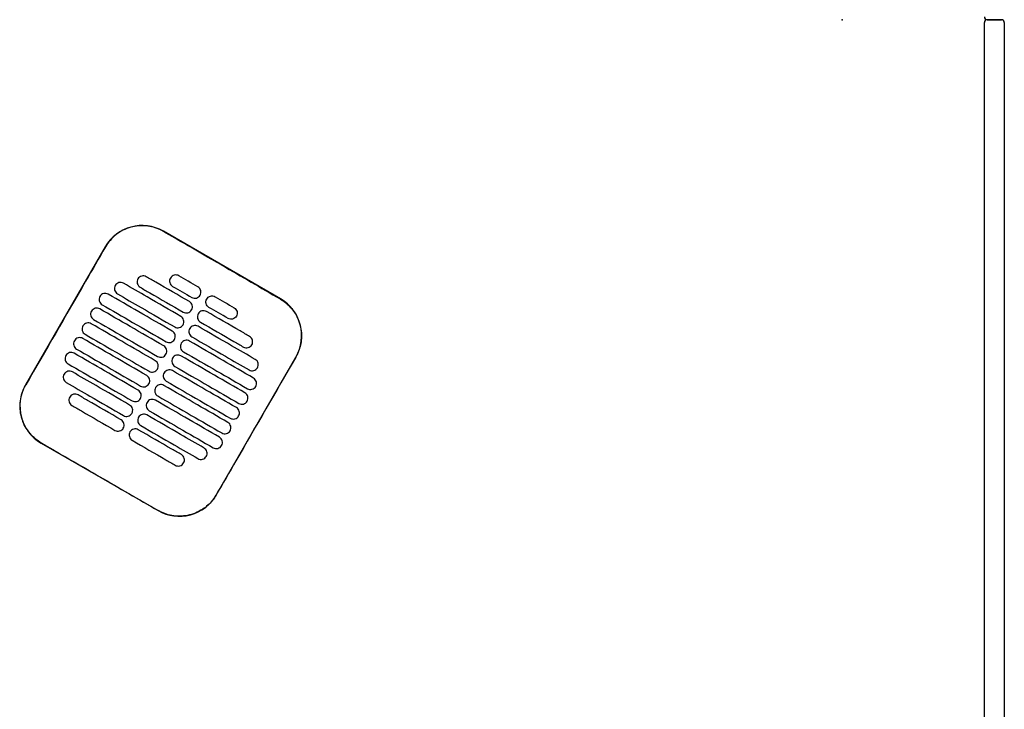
# Model space of a CAD drawing. Header units: metres. Extents: x 15.2 to 54.2, y -39.7 to 1.1.
# Tile 253 of 256: x 53.51 to 54.203, y -25.144 to -24.66. Entities that reach past the tile are written whole.
import ezdxf

# ---------------------------------------------------------------- set-up
doc = ezdxf.new("R2010")
doc.units = ezdxf.units.M
doc.header["$MEASUREMENT"] = 0
doc.layers.add('2D', color=252, linetype='Continuous')
doc.layers.add('PUNTO', color=1, linetype='Continuous')

# ---------------------------------------------------------------- blocks, each defined once
blk = doc.blocks.new('2D_QYOS_600')
for p, q in [((2.42804, -1.857), (2.43804, -1.857)), ((2.43804, -1.857), (2.42804, -1.857)), ((2.42604, -2.743), (2.42604, -1.859)), ((2.44004, -1.859), (2.44004, -2.743)), ((1.93053, -2.05332), (1.84827, -2.0058)), ((1.80728, -2.01677), (1.75126, -2.11376)), ((1.88548, -2.19129), (1.9415, -2.09431)), ((1.76223, -2.15474), (1.84449, -2.20226))]:
    blk.add_line(p, q)
for centre, radius, start, end in [((2.42804, -1.855), 0.002, 180, 270), ((2.42804, -1.859), 0.002, 90, 180), ((2.43804, -1.859), 0.002, 0, 90), ((1.83326, -2.03178), 0.03, 59.98651, 149.98651), ((1.91552, -2.0793), 0.03, 329.98651, 59.98651), ((1.77724, -2.12876), 0.03, 149.98651, 239.98651), ((1.8595, -2.17628), 0.03, 239.98651, 329.98651)]:
    blk.add_arc(centre, radius, start, end)
for points, knots in [([(1.84821, -2.0059), (1.84755, -2.00552), (1.84688, -2.00516), (1.84298, -2.00329), (1.83953, -2.00234), (1.8324, -2.00168), (1.82877, -2.00201), (1.82145, -2.00403), (1.81786, -2.00585), (1.81176, -2.01067), (1.80927, -2.01356), (1.80738, -2.01683)], [-8.20809, -8.20809, -8.20809, -8.20809, -7.978943, -7.978943, -6.912231, -6.912231, -5.830065, -5.830065, -4.632711, -4.632711, -3.498654, -3.498654, -3.498654, -3.498654]), ([(1.88934, -2.02967), (1.88771, -2.02873), (1.88609, -2.02779), (1.87058, -2.01883), (1.85919, -2.01225), (1.84821, -2.0059)], [-12.071476, -12.071476, -12.071476, -12.071476, -11.509189, -11.509189, -6.696301, -6.696301, -6.696301, -6.696301]), ([(1.80738, -2.01683), (1.80282, -2.02472), (1.79809, -2.03292), (1.77944, -2.06523), (1.7654, -2.08952), (1.75136, -2.11381)], [-3.18138, -3.18138, -3.18138, -3.18138, -2.673929, -2.673929, -1.133377, -1.133377, -1.133377, -1.133377]), ([(1.83617, -2.03773), (1.83575, -2.03749), (1.8352, -2.03727), (1.83402, -2.03712), (1.83346, -2.03716), (1.83239, -2.03744), (1.83187, -2.03769), (1.83091, -2.03842), (1.83054, -2.03888), (1.8303, -2.03931)], [-0.5513875, -0.5513875, -0.5513875, -0.5513875, -0.4031047, -0.4031047, -0.2776919, -0.2776919, -0.1471638, -0.1471638, 0, 0, 0, 0]), ([(1.85906, -2.0371), (1.85863, -2.03685), (1.85808, -2.03663), (1.8569, -2.03649), (1.85635, -2.03652), (1.85527, -2.0368), (1.85476, -2.03706), (1.8538, -2.03779), (1.85343, -2.03825), (1.85319, -2.03867)], [-0.5513269, -0.5513269, -0.5513269, -0.5513269, -0.4030891, -0.4030891, -0.2776846, -0.2776846, -0.1471626, -0.1471626, 0, 0, 0, 0]), ([(1.81434, -2.04395), (1.81409, -2.04437), (1.81387, -2.04492), (1.81373, -2.04611), (1.81376, -2.04666), (1.81404, -2.04774), (1.8143, -2.04825), (1.81502, -2.04921), (1.81548, -2.04957), (1.81591, -2.04982)], [-0.5553003, -0.5553003, -0.5553003, -0.5553003, -0.4045497, -0.4045497, -0.2782639, -0.2782639, -0.1472208, -0.1472208, 0, 0, 0, 0]), ([(1.82021, -2.04237), (1.81978, -2.04213), (1.81924, -2.04191), (1.81806, -2.04176), (1.8175, -2.0418), (1.81643, -2.04208), (1.81591, -2.04233), (1.81495, -2.04306), (1.81458, -2.04352), (1.81434, -2.04395)], [-0.5514248, -0.5514248, -0.5514248, -0.5514248, -0.4031161, -0.4031161, -0.2776965, -0.2776965, -0.1471644, -0.1471644, 0, 0, 0, 0]), ([(1.86048, -2.06564), (1.85261, -2.06109), (1.84475, -2.05655), (1.83132, -2.04879), (1.82576, -2.04558), (1.82021, -2.04237)], [0.699452, 0.699452, 0.699452, 0.699452, 3.42526, 3.42526, 5.350619, 5.350619, 5.350619, 5.350619]), ([(1.8303, -2.03931), (1.83005, -2.03973), (1.82983, -2.04028), (1.82969, -2.04147), (1.82972, -2.04202), (1.83, -2.0431), (1.83026, -2.04361), (1.83098, -2.04457), (1.83144, -2.04493), (1.83187, -2.04518)], [-0.5553353, -0.5553353, -0.5553353, -0.5553353, -0.4045593, -0.4045593, -0.278267, -0.278267, -0.1472205, -0.1472205, 0, 0, 0, 0]), ([(1.86648, -2.05525), (1.85862, -2.0507), (1.85075, -2.04616), (1.84064, -2.04032), (1.83841, -2.03903), (1.83617, -2.03773)], [0.699452, 0.699452, 0.699452, 0.699452, 3.425217, 3.425217, 4.200582, 4.200582, 4.200582, 4.200582]), ([(1.85319, -2.03867), (1.85294, -2.03909), (1.85272, -2.03964), (1.85257, -2.04083), (1.85261, -2.04139), (1.85289, -2.04246), (1.85314, -2.04298), (1.85387, -2.04393), (1.85433, -2.0443), (1.85475, -2.04454)], [-0.5553938, -0.5553938, -0.5553938, -0.5553938, -0.4045733, -0.4045733, -0.2782728, -0.2782728, -0.147221, -0.147221, 0, 0, 0, 0]), ([(1.80944, -2.05001), (1.80902, -2.04977), (1.80847, -2.04955), (1.80729, -2.0494), (1.80674, -2.04944), (1.80566, -2.04972), (1.80514, -2.04997), (1.80418, -2.0507), (1.80382, -2.05116), (1.80357, -2.05159)], [-0.5514378, -0.5514378, -0.5514378, -0.5514378, -0.4031217, -0.4031217, -0.2776979, -0.2776979, -0.1471642, -0.1471642, 0, 0, 0, 0]), ([(1.85448, -2.07603), (1.84661, -2.07148), (1.83874, -2.06694), (1.82373, -2.05827), (1.81659, -2.05414), (1.80944, -2.05001)], [0.699452, 0.699452, 0.699452, 0.699452, 3.425292, 3.425292, 5.900643, 5.900643, 5.900643, 5.900643]), ([(1.81591, -2.04982), (1.82146, -2.05303), (1.82702, -2.05624), (1.84044, -2.06399), (1.84831, -2.06854), (1.85618, -2.07308)], [1.499949, 1.499949, 1.499949, 1.499949, 3.425284, 3.425284, 6.151116, 6.151116, 6.151116, 6.151116]), ([(1.83187, -2.04518), (1.8341, -2.04647), (1.83634, -2.04777), (1.84645, -2.0536), (1.85431, -2.05815), (1.86218, -2.06269)], [2.649916, 2.649916, 2.649916, 2.649916, 3.425249, 3.425249, 6.151046, 6.151046, 6.151046, 6.151046]), ([(1.86819, -2.0523), (1.86861, -2.05255), (1.86916, -2.05276), (1.87034, -2.05291), (1.87089, -2.05288), (1.87197, -2.05259), (1.87248, -2.05234), (1.87344, -2.05161), (1.87381, -2.05115), (1.87405, -2.05073)], [-0.5512937, -0.5512937, -0.5512937, -0.5512937, -0.403082, -0.403082, -0.27768, -0.27768, -0.1471612, -0.1471612, 0, 0, 0, 0]), ([(1.87405, -2.05073), (1.8743, -2.0503), (1.87452, -2.04975), (1.87467, -2.04856), (1.87463, -2.04801), (1.87435, -2.04694), (1.8741, -2.04642), (1.87337, -2.04546), (1.87291, -2.0451), (1.87249, -2.04485)], [-0.5554178, -0.5554178, -0.5554178, -0.5554178, -0.4045751, -0.4045751, -0.2782741, -0.2782741, -0.1472211, -0.1472211, 0, 0, 0, 0]), ([(1.80357, -2.05159), (1.80333, -2.05201), (1.80311, -2.05256), (1.80296, -2.05375), (1.803, -2.0543), (1.80328, -2.05538), (1.80353, -2.05589), (1.80426, -2.05685), (1.80472, -2.05721), (1.80514, -2.05746)], [-0.5552876, -0.5552876, -0.5552876, -0.5552876, -0.4045446, -0.4045446, -0.2782629, -0.2782629, -0.1472212, -0.1472212, 0, 0, 0, 0]), ([(1.80514, -2.05746), (1.81229, -2.06158), (1.81943, -2.06571), (1.83444, -2.07438), (1.84231, -2.07893), (1.85018, -2.08347)], [0.949973, 0.949973, 0.949973, 0.949973, 3.425307, 3.425307, 6.151164, 6.151164, 6.151164, 6.151164]), ([(1.86805, -2.06112), (1.8683, -2.06069), (1.86852, -2.06014), (1.86866, -2.05895), (1.86863, -2.0584), (1.86835, -2.05733), (1.86809, -2.05681), (1.86737, -2.05586), (1.86691, -2.05549), (1.86648, -2.05525)], [-0.5553983, -0.5553983, -0.5553983, -0.5553983, -0.4045681, -0.4045681, -0.278271, -0.278271, -0.1472202, -0.1472202, 0, 0, 0, 0]), ([(1.8803, -2.0593), (1.87987, -2.05905), (1.87942, -2.05869), (1.87869, -2.05773), (1.87844, -2.05722), (1.87815, -2.05614), (1.87812, -2.05559), (1.87827, -2.0544), (1.87849, -2.05385), (1.87873, -2.05343)], [0, 0, 0, 0, 0.1472222, 0.1472222, 0.2782773, 0.2782773, 0.4045795, 0.4045795, 0.5554397, 0.5554397, 0.5554397, 0.5554397]), ([(1.87873, -2.05343), (1.87898, -2.053), (1.87934, -2.05254), (1.8803, -2.05181), (1.88082, -2.05156), (1.88189, -2.05128), (1.88245, -2.05124), (1.88363, -2.05139), (1.88418, -2.05161), (1.8846, -2.05185)], [0, 0, 0, 0, 0.1471605, 0.1471605, 0.2776781, 0.2776781, 0.4030803, 0.4030803, 0.5512777, 0.5512777, 0.5512777, 0.5512777]), ([(1.93047, -2.05342), (1.93053, -2.05345), (1.93059, -2.05349), (1.93406, -2.05552), (1.93705, -2.05818), (1.9418, -2.0645), (1.94352, -2.0681), (1.94538, -2.07541), (1.94563, -2.07902), (1.94491, -2.08553), (1.94415, -2.08841), (1.94251, -2.09221), (1.94199, -2.09325), (1.9414, -2.09425)], [8.273299, 8.273299, 8.273299, 8.273299, 8.293543, 8.293543, 9.48086, 9.48086, 10.665623, 10.665623, 11.74288, 11.74288, 12.632334, 12.632334, 12.981673, 12.981673, 12.981673, 12.981673]), ([(1.79757, -2.06198), (1.79733, -2.0624), (1.79711, -2.06295), (1.79696, -2.06414), (1.79699, -2.06469), (1.79728, -2.06577), (1.79753, -2.06628), (1.79826, -2.06724), (1.79871, -2.0676), (1.79914, -2.06785)], [-0.5552953, -0.5552953, -0.5552953, -0.5552953, -0.4045437, -0.4045437, -0.2782634, -0.2782634, -0.1472215, -0.1472215, 0, 0, 0, 0]), ([(1.80344, -2.0604), (1.80302, -2.06016), (1.80247, -2.05994), (1.80129, -2.05979), (1.80073, -2.05983), (1.79966, -2.06011), (1.79914, -2.06036), (1.79818, -2.06109), (1.79782, -2.06155), (1.79757, -2.06198)], [-0.5514274, -0.5514274, -0.5514274, -0.5514274, -0.4031209, -0.4031209, -0.2776962, -0.2776962, -0.1471634, -0.1471634, 0, 0, 0, 0]), ([(1.84848, -2.08642), (1.84061, -2.08187), (1.83274, -2.07733), (1.81773, -2.06866), (1.81058, -2.06453), (1.80344, -2.0604)], [0.699452, 0.699452, 0.699452, 0.699452, 3.425313, 3.425313, 5.900643, 5.900643, 5.900643, 5.900643]), ([(1.86218, -2.06269), (1.86261, -2.06294), (1.86315, -2.06315), (1.86433, -2.0633), (1.86489, -2.06327), (1.86596, -2.06299), (1.86648, -2.06273), (1.86744, -2.062), (1.86781, -2.06154), (1.86805, -2.06112)], [-0.5513071, -0.5513071, -0.5513071, -0.5513071, -0.4030846, -0.4030846, -0.2776802, -0.2776802, -0.1471604, -0.1471604, 0, 0, 0, 0]), ([(1.87273, -2.06382), (1.87248, -2.06424), (1.87226, -2.06479), (1.87212, -2.06598), (1.87215, -2.06653), (1.87243, -2.06761), (1.87269, -2.06812), (1.87341, -2.06908), (1.87387, -2.06944), (1.8743, -2.06969)], [-0.5554159, -0.5554159, -0.5554159, -0.5554159, -0.4045716, -0.4045716, -0.2782736, -0.2782736, -0.1472211, -0.1472211, 0, 0, 0, 0]), ([(1.8786, -2.06224), (1.87817, -2.062), (1.87763, -2.06178), (1.87645, -2.06163), (1.87589, -2.06167), (1.87482, -2.06195), (1.8743, -2.0622), (1.87334, -2.06293), (1.87297, -2.06339), (1.87273, -2.06382)], [-0.5512944, -0.5512944, -0.5512944, -0.5512944, -0.4030833, -0.4030833, -0.2776787, -0.2776787, -0.1471599, -0.1471599, 0, 0, 0, 0]), ([(1.90891, -2.07976), (1.90668, -2.07846), (1.90444, -2.07717), (1.89433, -2.07133), (1.88647, -2.06679), (1.8786, -2.06224)], [2.649852, 2.649852, 2.649852, 2.649852, 3.425217, 3.425217, 6.150983, 6.150983, 6.150983, 6.150983]), ([(1.89803, -2.05961), (1.89846, -2.05986), (1.89891, -2.06022), (1.89964, -2.06118), (1.89989, -2.06169), (1.90017, -2.06277), (1.90021, -2.06332), (1.90006, -2.06451), (1.89984, -2.06506), (1.8996, -2.06548)], [0, 0, 0, 0, 0.147223, 0.147223, 0.2782783, 0.2782783, 0.4045781, 0.4045781, 0.5554474, 0.5554474, 0.5554474, 0.5554474]), ([(1.79744, -2.07079), (1.79701, -2.07055), (1.79647, -2.07033), (1.79529, -2.07018), (1.79473, -2.07022), (1.79366, -2.0705), (1.79314, -2.07075), (1.79218, -2.07148), (1.79181, -2.07194), (1.79157, -2.07237)], [-0.5514139, -0.5514139, -0.5514139, -0.5514139, -0.4031194, -0.4031194, -0.2776944, -0.2776944, -0.1471626, -0.1471626, 0, 0, 0, 0]), ([(1.84247, -2.09681), (1.83461, -2.09226), (1.82674, -2.08772), (1.81173, -2.07905), (1.80458, -2.07492), (1.79744, -2.07079)], [0.699452, 0.699452, 0.699452, 0.699452, 3.425322, 3.425322, 5.900643, 5.900643, 5.900643, 5.900643]), ([(1.79914, -2.06785), (1.80628, -2.07198), (1.81343, -2.0761), (1.82844, -2.08477), (1.83631, -2.08932), (1.84418, -2.09386)], [0.949998, 0.949998, 0.949998, 0.949998, 3.42532, 3.42532, 6.151189, 6.151189, 6.151189, 6.151189]), ([(1.85618, -2.07308), (1.8566, -2.07333), (1.85715, -2.07354), (1.85833, -2.07369), (1.85889, -2.07366), (1.85996, -2.07338), (1.86048, -2.07312), (1.86144, -2.07239), (1.8618, -2.07193), (1.86205, -2.07151)], [-0.5513171, -0.5513171, -0.5513171, -0.5513171, -0.4030867, -0.4030867, -0.2776803, -0.2776803, -0.1471597, -0.1471597, 0, 0, 0, 0]), ([(1.86205, -2.07151), (1.86229, -2.07109), (1.86251, -2.07053), (1.86266, -2.06935), (1.86263, -2.06879), (1.86234, -2.06772), (1.86209, -2.0672), (1.86136, -2.06625), (1.86091, -2.06588), (1.86048, -2.06564)], [-0.5553838, -0.5553838, -0.5553838, -0.5553838, -0.4045626, -0.4045626, -0.2782686, -0.2782686, -0.1472195, -0.1472195, 0, 0, 0, 0]), ([(1.8743, -2.06969), (1.88216, -2.07423), (1.89003, -2.07878), (1.90014, -2.08462), (1.90237, -2.08591), (1.90461, -2.0872)], [0.699452, 0.699452, 0.699452, 0.699452, 3.425249, 3.425249, 4.200582, 4.200582, 4.200582, 4.200582]), ([(1.8996, -2.06548), (1.89935, -2.06591), (1.89899, -2.06637), (1.89803, -2.0671), (1.89751, -2.06735), (1.89643, -2.06763), (1.89588, -2.06767), (1.8947, -2.06752), (1.89415, -2.0673), (1.89373, -2.06706)], [0, 0, 0, 0, 0.1471602, 0.1471602, 0.2776775, 0.2776775, 0.4030818, 0.4030818, 0.5512681, 0.5512681, 0.5512681, 0.5512681]), ([(1.79157, -2.07237), (1.79132, -2.07279), (1.7911, -2.07334), (1.79096, -2.07453), (1.79099, -2.07508), (1.79127, -2.07616), (1.79153, -2.07667), (1.79225, -2.07763), (1.79271, -2.07799), (1.79314, -2.07824)], [-0.5553076, -0.5553076, -0.5553076, -0.5553076, -0.4045445, -0.4045445, -0.2782646, -0.2782646, -0.1472219, -0.1472219, 0, 0, 0, 0]), ([(1.79314, -2.07824), (1.80028, -2.08237), (1.80742, -2.08649), (1.82244, -2.09517), (1.8303, -2.09971), (1.83817, -2.10426)], [0.950001, 0.950001, 0.950001, 0.950001, 3.425322, 3.425322, 6.151192, 6.151192, 6.151192, 6.151192]), ([(1.85605, -2.0819), (1.85629, -2.08148), (1.85651, -2.08092), (1.85666, -2.07974), (1.85662, -2.07918), (1.85634, -2.07811), (1.85609, -2.07759), (1.85536, -2.07664), (1.8549, -2.07627), (1.85448, -2.07603)], [-0.5553742, -0.5553742, -0.5553742, -0.5553742, -0.4045587, -0.4045587, -0.278267, -0.278267, -0.1472191, -0.1472191, 0, 0, 0, 0]), ([(1.86673, -2.07421), (1.86648, -2.07463), (1.86626, -2.07518), (1.86611, -2.07637), (1.86615, -2.07692), (1.86643, -2.078), (1.86668, -2.07852), (1.86741, -2.07947), (1.86787, -2.07983), (1.86829, -2.08008)], [-0.555397, -0.555397, -0.555397, -0.555397, -0.4045652, -0.4045652, -0.2782705, -0.2782705, -0.1472202, -0.1472202, 0, 0, 0, 0]), ([(1.8726, -2.07263), (1.87217, -2.07239), (1.87162, -2.07217), (1.87044, -2.07202), (1.86989, -2.07206), (1.86881, -2.07234), (1.8683, -2.07259), (1.86734, -2.07332), (1.86697, -2.07378), (1.86673, -2.07421)], [-0.5513075, -0.5513075, -0.5513075, -0.5513075, -0.4030857, -0.4030857, -0.2776792, -0.2776792, -0.1471593, -0.1471593, 0, 0, 0, 0]), ([(1.91287, -2.0959), (1.90731, -2.09269), (1.90176, -2.08948), (1.88833, -2.08172), (1.88046, -2.07718), (1.8726, -2.07263)], [1.499901, 1.499901, 1.499901, 1.499901, 3.42526, 3.42526, 6.151068, 6.151068, 6.151068, 6.151068]), ([(1.78557, -2.08276), (1.78532, -2.08318), (1.7851, -2.08373), (1.78495, -2.08492), (1.78499, -2.08547), (1.78527, -2.08655), (1.78552, -2.08707), (1.78625, -2.08802), (1.78671, -2.08839), (1.78713, -2.08863)], [-0.5553245, -0.5553245, -0.5553245, -0.5553245, -0.4045471, -0.4045471, -0.2782667, -0.2782667, -0.1472226, -0.1472226, 0, 0, 0, 0]), ([(1.79144, -2.08118), (1.79101, -2.08094), (1.79046, -2.08072), (1.78928, -2.08057), (1.78873, -2.08061), (1.78765, -2.08089), (1.78714, -2.08114), (1.78618, -2.08187), (1.78581, -2.08233), (1.78557, -2.08276)], [-0.551397, -0.551397, -0.551397, -0.551397, -0.4031173, -0.4031173, -0.2776925, -0.2776925, -0.1471621, -0.1471621, 0, 0, 0, 0]), ([(1.83647, -2.1072), (1.8286, -2.10265), (1.82074, -2.09811), (1.80572, -2.08944), (1.79858, -2.08531), (1.79144, -2.08118)], [0.699452, 0.699452, 0.699452, 0.699452, 3.425321, 3.425321, 5.900643, 5.900643, 5.900643, 5.900643]), ([(1.85018, -2.08347), (1.8506, -2.08372), (1.85115, -2.08394), (1.85233, -2.08408), (1.85288, -2.08405), (1.85396, -2.08377), (1.85448, -2.08351), (1.85544, -2.08278), (1.8558, -2.08232), (1.85605, -2.0819)], [-0.5513237, -0.5513237, -0.5513237, -0.5513237, -0.4030882, -0.4030882, -0.2776804, -0.2776804, -0.1471592, -0.1471592, 0, 0, 0, 0]), ([(1.86072, -2.0846), (1.86048, -2.08502), (1.86026, -2.08557), (1.86011, -2.08676), (1.86015, -2.08731), (1.86043, -2.08839), (1.86068, -2.08891), (1.86141, -2.08986), (1.86187, -2.09023), (1.86229, -2.09047)], [-0.555383, -0.555383, -0.555383, -0.555383, -0.4045604, -0.4045604, -0.2782682, -0.2782682, -0.1472195, -0.1472195, 0, 0, 0, 0]), ([(1.86659, -2.08302), (1.86617, -2.08278), (1.86562, -2.08256), (1.86444, -2.08241), (1.86389, -2.08245), (1.86281, -2.08273), (1.86229, -2.08298), (1.86133, -2.08372), (1.86097, -2.08418), (1.86072, -2.0846)], [-0.5513173, -0.5513173, -0.5513173, -0.5513173, -0.4030875, -0.4030875, -0.2776797, -0.2776797, -0.147159, -0.147159, 0, 0, 0, 0]), ([(1.91163, -2.10904), (1.90448, -2.10491), (1.89734, -2.10079), (1.88233, -2.09211), (1.87446, -2.08757), (1.86659, -2.08302)], [0.949941, 0.949941, 0.949941, 0.949941, 3.425292, 3.425292, 6.151132, 6.151132, 6.151132, 6.151132]), ([(1.86829, -2.08008), (1.87616, -2.08463), (1.88403, -2.08917), (1.89745, -2.09693), (1.90301, -2.10014), (1.90857, -2.10335)], [0.699452, 0.699452, 0.699452, 0.699452, 3.425284, 3.425284, 5.350619, 5.350619, 5.350619, 5.350619]), ([(1.90461, -2.0872), (1.90504, -2.08745), (1.90558, -2.08766), (1.90676, -2.08781), (1.90732, -2.08778), (1.90839, -2.0875), (1.90891, -2.08724), (1.90987, -2.08651), (1.91024, -2.08605), (1.91048, -2.08563)], [-0.5513007, -0.5513007, -0.5513007, -0.5513007, -0.4030941, -0.4030941, -0.2776814, -0.2776814, -0.1471603, -0.1471603, 0, 0, 0, 0]), ([(1.91048, -2.08563), (1.91073, -2.0852), (1.91095, -2.08465), (1.91109, -2.08346), (1.91106, -2.08291), (1.91078, -2.08184), (1.91052, -2.08132), (1.9098, -2.08037), (1.90934, -2.08), (1.90891, -2.07976)], [-0.555418, -0.555418, -0.555418, -0.555418, -0.4045683, -0.4045683, -0.2782762, -0.2782762, -0.1472238, -0.1472238, 0, 0, 0, 0]), ([(1.78543, -2.09157), (1.78501, -2.09133), (1.78446, -2.09111), (1.78328, -2.09096), (1.78273, -2.091), (1.78165, -2.09128), (1.78113, -2.09153), (1.78017, -2.09227), (1.77981, -2.09273), (1.77956, -2.09315)], [-0.551377, -0.551377, -0.551377, -0.551377, -0.4031143, -0.4031143, -0.2776905, -0.2776905, -0.1471617, -0.1471617, 0, 0, 0, 0]), ([(1.83047, -2.11759), (1.8226, -2.11305), (1.81473, -2.1085), (1.79972, -2.09983), (1.79258, -2.0957), (1.78543, -2.09157)], [0.699452, 0.699452, 0.699452, 0.699452, 3.425308, 3.425308, 5.900643, 5.900643, 5.900643, 5.900643]), ([(1.78713, -2.08863), (1.79428, -2.09276), (1.80142, -2.09688), (1.81643, -2.10556), (1.8243, -2.1101), (1.83217, -2.11465)], [0.949982, 0.949982, 0.949982, 0.949982, 3.425312, 3.425312, 6.151173, 6.151173, 6.151173, 6.151173]), ([(1.84418, -2.09386), (1.8446, -2.09411), (1.84515, -2.09433), (1.84633, -2.09448), (1.84688, -2.09444), (1.84796, -2.09416), (1.84848, -2.09391), (1.84943, -2.09317), (1.8498, -2.09271), (1.85004, -2.09229)], [-0.551327, -0.551327, -0.551327, -0.551327, -0.403089, -0.403089, -0.2776804, -0.2776804, -0.1471589, -0.1471589, 0, 0, 0, 0]), ([(1.85004, -2.09229), (1.85029, -2.09187), (1.85051, -2.09132), (1.85066, -2.09013), (1.85062, -2.08957), (1.85034, -2.0885), (1.85009, -2.08798), (1.84936, -2.08703), (1.8489, -2.08666), (1.84848, -2.08642)], [-0.5553693, -0.5553693, -0.5553693, -0.5553693, -0.4045566, -0.4045566, -0.2782661, -0.2782661, -0.1472189, -0.1472189, 0, 0, 0, 0]), ([(1.86229, -2.09047), (1.87016, -2.09502), (1.87803, -2.09956), (1.89304, -2.10823), (1.90018, -2.11236), (1.90733, -2.11649)], [0.699452, 0.699452, 0.699452, 0.699452, 3.425308, 3.425308, 5.900643, 5.900643, 5.900643, 5.900643]), ([(1.77956, -2.09315), (1.77932, -2.09357), (1.7791, -2.09412), (1.77895, -2.09531), (1.77899, -2.09586), (1.77927, -2.09694), (1.77952, -2.09746), (1.78025, -2.09841), (1.78071, -2.09878), (1.78113, -2.09902)], [-0.5553462, -0.5553462, -0.5553462, -0.5553462, -0.4045514, -0.4045514, -0.2782696, -0.2782696, -0.1472236, -0.1472236, 0, 0, 0, 0]), ([(1.78113, -2.09902), (1.78828, -2.10315), (1.79542, -2.10728), (1.81043, -2.11595), (1.8183, -2.12049), (1.82617, -2.12504)], [0.949941, 0.949941, 0.949941, 0.949941, 3.425291, 3.425291, 6.151132, 6.151132, 6.151132, 6.151132]), ([(1.84404, -2.10268), (1.84429, -2.10226), (1.84451, -2.10171), (1.84465, -2.10052), (1.84462, -2.09997), (1.84434, -2.09889), (1.84408, -2.09837), (1.84336, -2.09742), (1.8429, -2.09705), (1.84247, -2.09681)], [-0.5553691, -0.5553691, -0.5553691, -0.5553691, -0.4045561, -0.4045561, -0.278266, -0.278266, -0.1472189, -0.1472189, 0, 0, 0, 0]), ([(1.85472, -2.09499), (1.85448, -2.09541), (1.85426, -2.09596), (1.85411, -2.09715), (1.85414, -2.09771), (1.85443, -2.09878), (1.85468, -2.0993), (1.85541, -2.10025), (1.85586, -2.10062), (1.85629, -2.10086)], [-0.5553737, -0.5553737, -0.5553737, -0.5553737, -0.4045574, -0.4045574, -0.2782667, -0.2782667, -0.1472191, -0.1472191, 0, 0, 0, 0]), ([(1.86059, -2.09342), (1.86017, -2.09317), (1.85962, -2.09295), (1.85844, -2.0928), (1.85788, -2.09284), (1.85681, -2.09312), (1.85629, -2.09338), (1.85533, -2.09411), (1.85497, -2.09457), (1.85472, -2.09499)], [-0.5513238, -0.5513238, -0.5513238, -0.5513238, -0.4030887, -0.4030887, -0.27768, -0.27768, -0.1471588, -0.1471588, 0, 0, 0, 0]), ([(1.90563, -2.11943), (1.89848, -2.1153), (1.89134, -2.11118), (1.87633, -2.10251), (1.86846, -2.09796), (1.86059, -2.09342)], [0.949982, 0.949982, 0.949982, 0.949982, 3.425312, 3.425312, 6.151173, 6.151173, 6.151173, 6.151173]), ([(1.9414, -2.09425), (1.92736, -2.11854), (1.91332, -2.14284), (1.89466, -2.17517), (1.89002, -2.1832), (1.88538, -2.19123)], [1.133412, 1.133412, 1.133412, 1.133412, 2.681586, 2.681586, 3.193366, 3.193366, 3.193366, 3.193366]), ([(1.91444, -2.10177), (1.91468, -2.10135), (1.9149, -2.1008), (1.91505, -2.09961), (1.91501, -2.09906), (1.91473, -2.09798), (1.91448, -2.09746), (1.91375, -2.09651), (1.91329, -2.09614), (1.91287, -2.0959)], [-0.55538, -0.55538, -0.55538, -0.55538, -0.4045589, -0.4045589, -0.278273, -0.278273, -0.147224, -0.147224, 0, 0, 0, 0]), ([(1.77832, -2.10629), (1.77808, -2.10671), (1.77786, -2.10727), (1.77771, -2.10845), (1.77775, -2.10901), (1.77803, -2.11008), (1.77828, -2.1106), (1.77901, -2.11155), (1.77947, -2.11192), (1.77989, -2.11216)], [-0.5553798, -0.5553798, -0.5553798, -0.5553798, -0.4045588, -0.4045588, -0.278273, -0.278273, -0.147224, -0.147224, 0, 0, 0, 0]), ([(1.78419, -2.10472), (1.78377, -2.10447), (1.78322, -2.10426), (1.78204, -2.10411), (1.78149, -2.10414), (1.78041, -2.10442), (1.77989, -2.10468), (1.77893, -2.10541), (1.77857, -2.10587), (1.77832, -2.10629)], [-0.5513421, -0.5513421, -0.5513421, -0.5513421, -0.4031061, -0.4031061, -0.2776864, -0.2776864, -0.147161, -0.147161, 0, 0, 0, 0]), ([(1.82447, -2.12798), (1.8166, -2.12344), (1.80873, -2.11889), (1.79531, -2.11114), (1.78975, -2.10793), (1.78419, -2.10472)], [0.699452, 0.699452, 0.699452, 0.699452, 3.425284, 3.425284, 5.350619, 5.350619, 5.350619, 5.350619]), ([(1.83817, -2.10426), (1.8386, -2.1045), (1.83914, -2.10472), (1.84033, -2.10487), (1.84088, -2.10483), (1.84195, -2.10455), (1.84247, -2.1043), (1.84343, -2.10356), (1.8438, -2.10311), (1.84404, -2.10268)], [-0.551327, -0.551327, -0.551327, -0.551327, -0.4030892, -0.4030892, -0.2776802, -0.2776802, -0.1471588, -0.1471588, 0, 0, 0, 0]), ([(1.84872, -2.10538), (1.84847, -2.1058), (1.84825, -2.10636), (1.84811, -2.10754), (1.84814, -2.1081), (1.84842, -2.10917), (1.84868, -2.10969), (1.8494, -2.11064), (1.84986, -2.11101), (1.85029, -2.11125)], [-0.5553691, -0.5553691, -0.5553691, -0.5553691, -0.4045561, -0.4045561, -0.278266, -0.278266, -0.1472189, -0.1472189, 0, 0, 0, 0]), ([(1.85459, -2.10381), (1.85416, -2.10356), (1.85362, -2.10334), (1.85244, -2.1032), (1.85188, -2.10323), (1.85081, -2.10351), (1.85029, -2.10377), (1.84933, -2.1045), (1.84896, -2.10496), (1.84872, -2.10538)], [-0.551327, -0.551327, -0.551327, -0.551327, -0.4030892, -0.4030892, -0.2776802, -0.2776802, -0.1471588, -0.1471588, 0, 0, 0, 0]), ([(1.89962, -2.12982), (1.89248, -2.1257), (1.88534, -2.12157), (1.87032, -2.1129), (1.86246, -2.10835), (1.85459, -2.10381)], [0.950001, 0.950001, 0.950001, 0.950001, 3.425322, 3.425322, 6.151192, 6.151192, 6.151192, 6.151192]), ([(1.85629, -2.10086), (1.86416, -2.10541), (1.87202, -2.10995), (1.88704, -2.11862), (1.89418, -2.12275), (1.90133, -2.12688)], [0.699452, 0.699452, 0.699452, 0.699452, 3.425321, 3.425321, 5.900643, 5.900643, 5.900643, 5.900643]), ([(1.90857, -2.10335), (1.90899, -2.10359), (1.90954, -2.10381), (1.91072, -2.10396), (1.91127, -2.10392), (1.91235, -2.10364), (1.91287, -2.10339), (1.91383, -2.10265), (1.91419, -2.10219), (1.91444, -2.10177)], [-0.551342, -0.551342, -0.551342, -0.551342, -0.4031061, -0.4031061, -0.2776864, -0.2776864, -0.147161, -0.147161, 0, 0, 0, 0]), ([(1.77989, -2.11216), (1.78545, -2.11537), (1.79101, -2.11858), (1.80443, -2.12634), (1.8123, -2.13088), (1.82017, -2.13543)], [1.499901, 1.499901, 1.499901, 1.499901, 3.42526, 3.42526, 6.151068, 6.151068, 6.151068, 6.151068]), ([(1.83217, -2.11465), (1.83259, -2.11489), (1.83314, -2.11511), (1.83432, -2.11526), (1.83488, -2.11522), (1.83595, -2.11494), (1.83647, -2.11469), (1.83743, -2.11396), (1.83779, -2.1135), (1.83804, -2.11307)], [-0.5513238, -0.5513238, -0.5513238, -0.5513238, -0.4030887, -0.4030887, -0.27768, -0.27768, -0.1471588, -0.1471588, 0, 0, 0, 0]), ([(1.83804, -2.11307), (1.83828, -2.11265), (1.8385, -2.1121), (1.83865, -2.11091), (1.83862, -2.11036), (1.83833, -2.10928), (1.83808, -2.10876), (1.83735, -2.10781), (1.8369, -2.10745), (1.83647, -2.1072)], [-0.5553737, -0.5553737, -0.5553737, -0.5553737, -0.4045574, -0.4045574, -0.2782667, -0.2782667, -0.1472191, -0.1472191, 0, 0, 0, 0]), ([(1.85029, -2.11125), (1.85815, -2.1158), (1.86602, -2.12034), (1.88103, -2.12902), (1.88818, -2.13314), (1.89532, -2.13727)], [0.699452, 0.699452, 0.699452, 0.699452, 3.425322, 3.425322, 5.900643, 5.900643, 5.900643, 5.900643]), ([(1.9132, -2.11491), (1.91344, -2.11449), (1.91366, -2.11394), (1.91381, -2.11275), (1.91377, -2.1122), (1.91349, -2.11112), (1.91324, -2.11061), (1.91251, -2.10965), (1.91205, -2.10929), (1.91163, -2.10904)], [-0.5553464, -0.5553464, -0.5553464, -0.5553464, -0.4045515, -0.4045515, -0.2782697, -0.2782697, -0.1472236, -0.1472236, 0, 0, 0, 0]), ([(1.76229, -2.15464), (1.76101, -2.1539), (1.75978, -2.15307), (1.75663, -2.15056), (1.75485, -2.14873), (1.75332, -2.1467), (1.75103, -2.14364), (1.74934, -2.14016), (1.74737, -2.13277), (1.7471, -2.12892), (1.74804, -2.1213), (1.74924, -2.11759), (1.7512, -2.11408), (1.75128, -2.11395), (1.75136, -2.11381)], [17.619777, 17.619777, 17.619777, 17.619777, 18.064718, 18.064718, 18.827754, 18.827754, 18.827754, 19.97637, 19.97637, 21.122539, 21.122539, 22.281306, 22.281306, 22.328075, 22.328075, 22.328075, 22.328075]), ([(1.78815, -2.12086), (1.78773, -2.12062), (1.78718, -2.1204), (1.786, -2.12025), (1.78544, -2.12029), (1.78437, -2.12057), (1.78385, -2.12082), (1.78289, -2.12155), (1.78252, -2.12201), (1.78228, -2.12244)], [-0.5513007, -0.5513007, -0.5513007, -0.5513007, -0.4030941, -0.4030941, -0.2776814, -0.2776814, -0.1471603, -0.1471603, 0, 0, 0, 0]), ([(1.83204, -2.12346), (1.83228, -2.12304), (1.8325, -2.12249), (1.83265, -2.1213), (1.83261, -2.12075), (1.83233, -2.11967), (1.83208, -2.11916), (1.83135, -2.1182), (1.83089, -2.11784), (1.83047, -2.11759)], [-0.555383, -0.555383, -0.555383, -0.555383, -0.4045605, -0.4045605, -0.2782682, -0.2782682, -0.1472195, -0.1472195, 0, 0, 0, 0]), ([(1.84272, -2.11577), (1.84247, -2.11619), (1.84225, -2.11675), (1.8421, -2.11793), (1.84214, -2.11849), (1.84242, -2.11956), (1.84267, -2.12008), (1.8434, -2.12103), (1.84386, -2.1214), (1.84428, -2.12164)], [-0.5553693, -0.5553693, -0.5553693, -0.5553693, -0.4045566, -0.4045566, -0.2782661, -0.2782661, -0.1472189, -0.1472189, 0, 0, 0, 0]), ([(1.84859, -2.1142), (1.84816, -2.11395), (1.84761, -2.11374), (1.84643, -2.11359), (1.84588, -2.11362), (1.8448, -2.1139), (1.84429, -2.11416), (1.84333, -2.11489), (1.84296, -2.11535), (1.84272, -2.11577)], [-0.5513269, -0.5513269, -0.5513269, -0.5513269, -0.403089, -0.403089, -0.2776804, -0.2776804, -0.1471589, -0.1471589, 0, 0, 0, 0]), ([(1.89362, -2.14021), (1.88648, -2.13609), (1.87933, -2.13196), (1.86432, -2.12329), (1.85645, -2.11874), (1.84859, -2.1142)], [0.949998, 0.949998, 0.949998, 0.949998, 3.42532, 3.42532, 6.151189, 6.151189, 6.151189, 6.151189]), ([(1.90719, -2.1253), (1.90744, -2.12488), (1.90766, -2.12433), (1.90781, -2.12314), (1.90777, -2.12259), (1.90749, -2.12151), (1.90724, -2.121), (1.90651, -2.12004), (1.90605, -2.11968), (1.90563, -2.11943)], [-0.5553248, -0.5553248, -0.5553248, -0.5553248, -0.4045472, -0.4045472, -0.2782668, -0.2782668, -0.1472227, -0.1472227, 0, 0, 0, 0]), ([(1.90733, -2.11649), (1.90775, -2.11673), (1.9083, -2.11695), (1.90948, -2.1171), (1.91003, -2.11706), (1.91111, -2.11678), (1.91163, -2.11653), (1.91259, -2.1158), (1.91295, -2.11534), (1.9132, -2.11491)], [-0.5513769, -0.5513769, -0.5513769, -0.5513769, -0.4031143, -0.4031143, -0.2776905, -0.2776905, -0.1471617, -0.1471617, 0, 0, 0, 0]), ([(1.78228, -2.12244), (1.78204, -2.12286), (1.78182, -2.12341), (1.78167, -2.1246), (1.7817, -2.12515), (1.78198, -2.12622), (1.78224, -2.12674), (1.78296, -2.1277), (1.78342, -2.12806), (1.78385, -2.12831)], [-0.5554179, -0.5554179, -0.5554179, -0.5554179, -0.4045683, -0.4045683, -0.2782761, -0.2782761, -0.1472238, -0.1472238, 0, 0, 0, 0]), ([(1.81846, -2.13837), (1.8106, -2.13383), (1.80273, -2.12928), (1.79262, -2.12345), (1.79039, -2.12215), (1.78815, -2.12086)], [0.699452, 0.699452, 0.699452, 0.699452, 3.425249, 3.425249, 4.200582, 4.200582, 4.200582, 4.200582]), ([(1.82617, -2.12504), (1.82659, -2.12528), (1.82714, -2.1255), (1.82832, -2.12565), (1.82887, -2.12561), (1.82995, -2.12533), (1.83047, -2.12508), (1.83143, -2.12435), (1.83179, -2.12389), (1.83204, -2.12346)], [-0.5513173, -0.5513173, -0.5513173, -0.5513173, -0.4030875, -0.4030875, -0.2776797, -0.2776797, -0.147159, -0.147159, 0, 0, 0, 0]), ([(1.83671, -2.12616), (1.83647, -2.12659), (1.83625, -2.12714), (1.8361, -2.12833), (1.83614, -2.12888), (1.83642, -2.12995), (1.83667, -2.13047), (1.8374, -2.13142), (1.83786, -2.13179), (1.83828, -2.13203)], [-0.5553742, -0.5553742, -0.5553742, -0.5553742, -0.4045587, -0.4045587, -0.278267, -0.278267, -0.1472191, -0.1472191, 0, 0, 0, 0]), ([(1.84258, -2.12459), (1.84216, -2.12434), (1.84161, -2.12413), (1.84043, -2.12398), (1.83988, -2.12401), (1.8388, -2.1243), (1.83828, -2.12455), (1.83732, -2.12528), (1.83696, -2.12574), (1.83671, -2.12616)], [-0.5513236, -0.5513236, -0.5513236, -0.5513236, -0.4030881, -0.4030881, -0.2776804, -0.2776804, -0.1471592, -0.1471592, 0, 0, 0, 0]), ([(1.88762, -2.1506), (1.88048, -2.14648), (1.87333, -2.14235), (1.85832, -2.13368), (1.85045, -2.12913), (1.84258, -2.12459)], [0.949972, 0.949972, 0.949972, 0.949972, 3.425307, 3.425307, 6.151164, 6.151164, 6.151164, 6.151164]), ([(1.84428, -2.12164), (1.85215, -2.12619), (1.86002, -2.13073), (1.87503, -2.13941), (1.88218, -2.14353), (1.88932, -2.14766)], [0.699452, 0.699452, 0.699452, 0.699452, 3.425313, 3.425313, 5.900643, 5.900643, 5.900643, 5.900643]), ([(1.90133, -2.12688), (1.90175, -2.12712), (1.9023, -2.12734), (1.90348, -2.12749), (1.90403, -2.12745), (1.90511, -2.12717), (1.90563, -2.12692), (1.90658, -2.12619), (1.90695, -2.12573), (1.90719, -2.1253)], [-0.5513969, -0.5513969, -0.5513969, -0.5513969, -0.4031172, -0.4031172, -0.2776925, -0.2776925, -0.1471621, -0.1471621, 0, 0, 0, 0]), ([(1.78385, -2.12831), (1.78608, -2.1296), (1.78832, -2.13089), (1.79843, -2.13673), (1.8063, -2.14127), (1.81416, -2.14582)], [2.649852, 2.649852, 2.649852, 2.649852, 3.425217, 3.425217, 6.150982, 6.150982, 6.150982, 6.150982]), ([(1.82017, -2.13543), (1.82059, -2.13567), (1.82114, -2.13589), (1.82232, -2.13604), (1.82287, -2.136), (1.82395, -2.13572), (1.82447, -2.13547), (1.82542, -2.13474), (1.82579, -2.13428), (1.82603, -2.13385)], [-0.5513075, -0.5513075, -0.5513075, -0.5513075, -0.4030857, -0.4030857, -0.2776792, -0.2776792, -0.1471593, -0.1471593, 0, 0, 0, 0]), ([(1.82603, -2.13385), (1.82628, -2.13343), (1.8265, -2.13288), (1.82665, -2.13169), (1.82661, -2.13114), (1.82633, -2.13006), (1.82608, -2.12955), (1.82535, -2.12859), (1.82489, -2.12823), (1.82447, -2.12798)], [-0.5553971, -0.5553971, -0.5553971, -0.5553971, -0.4045652, -0.4045652, -0.2782705, -0.2782705, -0.1472202, -0.1472202, 0, 0, 0, 0]), ([(1.83828, -2.13203), (1.84615, -2.13658), (1.85402, -2.14112), (1.86903, -2.1498), (1.87617, -2.15392), (1.88332, -2.15805)], [0.699452, 0.699452, 0.699452, 0.699452, 3.425292, 3.425292, 5.900643, 5.900643, 5.900643, 5.900643]), ([(1.90119, -2.13569), (1.90144, -2.13527), (1.90166, -2.13472), (1.9018, -2.13353), (1.90177, -2.13298), (1.90149, -2.1319), (1.90123, -2.13139), (1.90051, -2.13043), (1.90005, -2.13007), (1.89962, -2.12982)], [-0.5553078, -0.5553078, -0.5553078, -0.5553078, -0.4045446, -0.4045446, -0.2782647, -0.2782647, -0.147222, -0.147222, 0, 0, 0, 0]), ([(1.82003, -2.14424), (1.82028, -2.14382), (1.8205, -2.14327), (1.82065, -2.14208), (1.82061, -2.14153), (1.82033, -2.14045), (1.82008, -2.13994), (1.81935, -2.13898), (1.81889, -2.13862), (1.81846, -2.13837)], [-0.555416, -0.555416, -0.555416, -0.555416, -0.4045716, -0.4045716, -0.2782736, -0.2782736, -0.1472211, -0.1472211, 0, 0, 0, 0]), ([(1.83071, -2.13655), (1.83047, -2.13698), (1.83025, -2.13753), (1.8301, -2.13872), (1.83013, -2.13927), (1.83042, -2.14034), (1.83067, -2.14086), (1.8314, -2.14182), (1.83185, -2.14218), (1.83228, -2.14243)], [-0.5553839, -0.5553839, -0.5553839, -0.5553839, -0.4045626, -0.4045626, -0.2782686, -0.2782686, -0.1472195, -0.1472195, 0, 0, 0, 0]), ([(1.83658, -2.13498), (1.83616, -2.13473), (1.83561, -2.13452), (1.83443, -2.13437), (1.83387, -2.1344), (1.8328, -2.13469), (1.83228, -2.13494), (1.83132, -2.13567), (1.83096, -2.13613), (1.83071, -2.13655)], [-0.551317, -0.551317, -0.551317, -0.551317, -0.4030867, -0.4030867, -0.2776803, -0.2776803, -0.1471597, -0.1471597, 0, 0, 0, 0]), ([(1.87685, -2.15824), (1.8713, -2.15503), (1.86574, -2.15182), (1.85232, -2.14407), (1.84445, -2.13952), (1.83658, -2.13498)], [1.499949, 1.499949, 1.499949, 1.499949, 3.425284, 3.425284, 6.151116, 6.151116, 6.151116, 6.151116]), ([(1.89519, -2.14608), (1.89543, -2.14566), (1.89565, -2.14511), (1.8958, -2.14392), (1.89577, -2.14337), (1.89548, -2.1423), (1.89523, -2.14178), (1.8945, -2.14082), (1.89405, -2.14046), (1.89362, -2.14021)], [-0.5552955, -0.5552955, -0.5552955, -0.5552955, -0.4045438, -0.4045438, -0.2782634, -0.2782634, -0.1472215, -0.1472215, 0, 0, 0, 0]), ([(1.89532, -2.13727), (1.89575, -2.13751), (1.89629, -2.13773), (1.89748, -2.13788), (1.89803, -2.13784), (1.8991, -2.13756), (1.89962, -2.13731), (1.90058, -2.13658), (1.90095, -2.13612), (1.90119, -2.13569)], [-0.5514137, -0.5514137, -0.5514137, -0.5514137, -0.4031194, -0.4031194, -0.2776944, -0.2776944, -0.1471627, -0.1471627, 0, 0, 0, 0]), ([(1.81416, -2.14582), (1.81459, -2.14606), (1.81513, -2.14628), (1.81632, -2.14643), (1.81687, -2.14639), (1.81794, -2.14611), (1.81846, -2.14586), (1.81942, -2.14513), (1.81979, -2.14467), (1.82003, -2.14424)], [-0.5512944, -0.5512944, -0.5512944, -0.5512944, -0.4030833, -0.4030833, -0.2776787, -0.2776787, -0.1471599, -0.1471599, 0, 0, 0, 0]), ([(1.82471, -2.14695), (1.82446, -2.14737), (1.82424, -2.14792), (1.8241, -2.14911), (1.82413, -2.14966), (1.82441, -2.15073), (1.82467, -2.15125), (1.82539, -2.15221), (1.82585, -2.15257), (1.82628, -2.15282)], [-0.5553984, -0.5553984, -0.5553984, -0.5553984, -0.4045681, -0.4045681, -0.278271, -0.278271, -0.1472202, -0.1472202, 0, 0, 0, 0]), ([(1.83058, -2.14537), (1.83015, -2.14513), (1.82961, -2.14491), (1.82843, -2.14476), (1.82787, -2.1448), (1.8268, -2.14508), (1.82628, -2.14533), (1.82532, -2.14606), (1.82495, -2.14652), (1.82471, -2.14695)], [-0.551307, -0.551307, -0.551307, -0.551307, -0.4030846, -0.4030846, -0.2776802, -0.2776802, -0.1471604, -0.1471604, 0, 0, 0, 0]), ([(1.86089, -2.16288), (1.85866, -2.16159), (1.85642, -2.1603), (1.84631, -2.15446), (1.83845, -2.14991), (1.83058, -2.14537)], [2.649916, 2.649916, 2.649916, 2.649916, 3.425249, 3.425249, 6.151046, 6.151046, 6.151046, 6.151046]), ([(1.83228, -2.14243), (1.84015, -2.14697), (1.84801, -2.15152), (1.86144, -2.15927), (1.867, -2.16248), (1.87255, -2.16569)], [0.699452, 0.699452, 0.699452, 0.699452, 3.42526, 3.42526, 5.350619, 5.350619, 5.350619, 5.350619]), ([(1.88932, -2.14766), (1.88974, -2.1479), (1.89029, -2.14812), (1.89147, -2.14827), (1.89203, -2.14823), (1.8931, -2.14795), (1.89362, -2.1477), (1.89458, -2.14697), (1.89494, -2.14651), (1.89519, -2.14608)], [-0.5514273, -0.5514273, -0.5514273, -0.5514273, -0.4031209, -0.4031209, -0.2776962, -0.2776962, -0.1471634, -0.1471634, 0, 0, 0, 0]), ([(1.76229, -2.15464), (1.77288, -2.16076), (1.78391, -2.16712), (1.79938, -2.17606), (1.80142, -2.17724), (1.80342, -2.17839)], [-21.78268, -21.78268, -21.78268, -21.78268, -17.142885, -17.142885, -16.423665, -16.423665, -16.423665, -16.423665]), ([(1.82628, -2.15282), (1.83414, -2.15736), (1.84201, -2.16191), (1.85212, -2.16774), (1.85435, -2.16904), (1.85659, -2.17033)], [0.699452, 0.699452, 0.699452, 0.699452, 3.425217, 3.425217, 4.200582, 4.200582, 4.200582, 4.200582]), ([(1.88919, -2.15648), (1.88943, -2.15605), (1.88965, -2.1555), (1.8898, -2.15431), (1.88976, -2.15376), (1.88948, -2.15269), (1.88923, -2.15217), (1.8885, -2.15121), (1.88804, -2.15085), (1.88762, -2.1506)], [-0.5552879, -0.5552879, -0.5552879, -0.5552879, -0.4045447, -0.4045447, -0.2782629, -0.2782629, -0.1472212, -0.1472212, 0, 0, 0, 0]), ([(1.87842, -2.16412), (1.87867, -2.16369), (1.87889, -2.16314), (1.87903, -2.16195), (1.879, -2.1614), (1.87872, -2.16033), (1.87846, -2.15981), (1.87774, -2.15885), (1.87728, -2.15849), (1.87685, -2.15824)], [-0.5553006, -0.5553006, -0.5553006, -0.5553006, -0.4045498, -0.4045498, -0.2782639, -0.2782639, -0.1472208, -0.1472208, 0, 0, 0, 0]), ([(1.88332, -2.15805), (1.88374, -2.1583), (1.88429, -2.15851), (1.88547, -2.15866), (1.88602, -2.15863), (1.8871, -2.15834), (1.88762, -2.15809), (1.88858, -2.15736), (1.88894, -2.1569), (1.88919, -2.15648)], [-0.5514376, -0.5514376, -0.5514376, -0.5514376, -0.4031217, -0.4031217, -0.2776979, -0.2776979, -0.1471642, -0.1471642, 0, 0, 0, 0]), ([(1.85659, -2.17033), (1.85702, -2.17057), (1.85756, -2.17079), (1.85874, -2.17094), (1.8593, -2.1709), (1.86037, -2.17062), (1.86089, -2.17037), (1.86185, -2.16964), (1.86222, -2.16918), (1.86246, -2.16875)], [-0.5513873, -0.5513873, -0.5513873, -0.5513873, -0.4031046, -0.4031046, -0.2776919, -0.2776919, -0.1471638, -0.1471638, 0, 0, 0, 0]), ([(1.86246, -2.16875), (1.86271, -2.16833), (1.86293, -2.16778), (1.86307, -2.16659), (1.86304, -2.16604), (1.86276, -2.16496), (1.8625, -2.16445), (1.86178, -2.16349), (1.86132, -2.16313), (1.86089, -2.16288)], [-0.5553355, -0.5553355, -0.5553355, -0.5553355, -0.4045594, -0.4045594, -0.278267, -0.278267, -0.1472206, -0.1472206, 0, 0, 0, 0]), ([(1.87255, -2.16569), (1.87298, -2.16594), (1.87352, -2.16615), (1.87471, -2.1663), (1.87526, -2.16626), (1.87633, -2.16598), (1.87685, -2.16573), (1.87781, -2.165), (1.87818, -2.16454), (1.87842, -2.16412)], [-0.5514247, -0.5514247, -0.5514247, -0.5514247, -0.4031161, -0.4031161, -0.2776965, -0.2776965, -0.1471644, -0.1471644, 0, 0, 0, 0]), ([(1.88538, -2.19123), (1.88458, -2.19262), (1.88367, -2.19395), (1.88073, -2.19755), (1.87845, -2.1996), (1.87266, -2.2034), (1.86904, -2.20488), (1.86159, -2.20633), (1.85785, -2.20636), (1.85081, -2.20509), (1.84754, -2.20389), (1.84455, -2.20216)], [12.978915, 12.978915, 12.978915, 12.978915, 13.461173, 13.461173, 14.374287, 14.374287, 15.53872, 15.53872, 16.650066, 16.650066, 17.687358, 17.687358, 17.687358, 17.687358])]:
    blk.add_open_spline(points, degree=3, knots=knots)
for points in [[(1.88934, -2.02967), (1.90305, -2.03759), (1.91676, -2.0455), (1.93047, -2.05342)], [(1.87249, -2.04485), (1.86801, -2.04227), (1.86353, -2.03968), (1.85906, -2.0371)], [(1.85475, -2.04454), (1.85923, -2.04713), (1.86371, -2.04972), (1.86819, -2.0523)], [(1.8846, -2.05185), (1.88908, -2.05444), (1.89355, -2.05702), (1.89803, -2.05961)], [(1.89373, -2.06706), (1.88925, -2.06447), (1.88478, -2.06188), (1.8803, -2.0593)], [(1.80342, -2.17839), (1.81713, -2.18631), (1.83084, -2.19424), (1.84455, -2.20216)]]:
    blk.add_open_spline(points, degree=3)
blk = doc.blocks.new('e2f6abaa-f7eb-4aaf-89da-a1168fc8164f')
at = {"layer": 'PUNTO', "color": 40}
blk.add_point((1.10599, -0.42771, 0.052), dxfattribs=at)
at = {"layer": '2D'}
blk.add_blockref('2D_QYOS_600', (-1.22, 1.42932), dxfattribs=at)

msp = doc.modelspace()

# ---------------------------------------------------------------- block references
msp.add_blockref('e2f6abaa-f7eb-4aaf-89da-a1168fc8164f', (52.98251, -24.23183))

doc.saveas('drawing.dxf')
